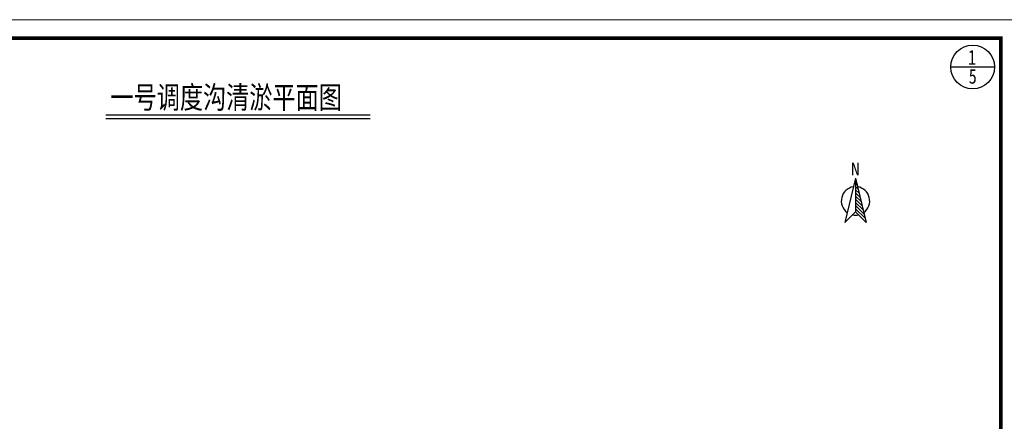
# Model space of a CAD drawing. Header units: millimetres. Extents: x -1851 to 142262423, y -629789 to 22327943.
# Tile 6 of 69: x 10407 to 11204, y 3284 to 3610. Entities that reach past the tile are written whole.
import ezdxf

# ---------------------------------------------------------------- set-up
doc = ezdxf.new("R2010")
doc.units = ezdxf.units.MM
for name, color, linetype in [('DIMTEX', 7, 'Continuous'), ('LINE', 7, 'Continuous'), ('断面', 7, 'Continuous')]:
    doc.layers.add(name, color=color, linetype=linetype)
doc.styles.get("Standard").update_dxf_attribs({"font": 'txt', "bigfont": 'gbcbig.shx'})
doc.styles.add('STYLE2', font='txt', dxfattribs={"width": 0.8})

# ---------------------------------------------------------------- blocks, each defined once
blk = doc.blocks.new('tk')
at = {"lineweight": 0}
blk.add_line((6838.6, 1139.23), (7258.6, 1139.23), dxfattribs=at)
at = {"lineweight": 0, "const_width": 1}
blk.add_lwpolyline([(6863.6, 1134.23), (7253.6, 1134.23), (7253.6, 847.23), (6863.6, 847.23)], close=True, dxfattribs=at)
blk = doc.blocks.new('A$C67844AE1')
at = {"color": 7, "linetype": 'ByBlock', "lineweight": -3}
for p, q in [((-68.5, 12.6), (-102.5, -126.5)), ((-68.5, 12.6), (-68.5, -93.6)), ((-68.5, 12.6), (-34.6, -126.5)), ((-68.5, 6.4), (-66.6, 4.5)), ((-75.2, -13.8), (-75, -13.9)), ((-68.5, -3.6), (-63.4, -8.6)), ((-68.5, -13.6), (-60.2, -21.7)), ((-68.5, -23.6), (-57, -34.8)), ((-68.5, -33.6), (-53.8, -47.9)), ((-68.5, -43.6), (-50.6, -61)), ((-68.5, -53.6), (-47.4, -74.1)), ((-68.5, -63.6), (-44.2, -87.2)), ((-68.5, -73.6), (-41, -100.3)), ((-68.5, -83.6), (-37.8, -113.4)), ((-68.5, -93.6), (-102.5, -126.5)), ((-68.5, -93.6), (-34.6, -126.5))]:
    blk.add_line(p, q, dxfattribs=at)
for start, end in [(98.47, 234.1282), (305.8718, 81.53), (258.3565, 281.6435)]:
    blk.add_arc((-68.5, -58.6), 44.7, start, end, dxfattribs=at)
at = {"color": 7, "linetype": 'ByBlock', "lineweight": -3, "insert": (-82.6, 61.8), "char_height": 40, "width": 53.568, "attachment_point": 1}
blk.add_mtext('{\\fSimSun|b0|i0|c134|p2;N}', dxfattribs=at)

msp = doc.modelspace()

# ---------------------------------------------------------------- linework, layer by layer
at = {"layer": 'DIMTEX', "linetype": 'Continuous'}
msp.add_line((10476.96, 3529.78), (10690.82, 3529.78), dxfattribs=at)
at = {"layer": 'DIMTEX', "color": 1, "linetype": 'Continuous'}
msp.add_line((10477.02, 3532.67), (10690.82, 3532.67), dxfattribs=at)
at = {"layer": '断面'}
msp.add_line((11160.59, 3571.45), (11196.01, 3571.45), dxfattribs=at)
msp.add_circle((11178.3, 3571.45), 17.71, dxfattribs=at)

# ---------------------------------------------------------------- block references
at = {"layer": 'LINE', "color": 2, "xscale": 0.257250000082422, "yscale": 0.257250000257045, "zscale": 0.2572499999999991}
msp.add_blockref('A$C67844AE1', (11101.11, 3478.07, 44.48), dxfattribs=at)
at = {"layer": '断面', "xscale": 3, "yscale": 3, "zscale": 3}
msp.add_blockref('tk', (-10559.73, 192.04), dxfattribs=at)

# ---------------------------------------------------------------- texts
at = {"layer": 'DIMTEX', "linetype": 'Continuous', "style": 'STYLE2', "width": 0.8}
for s, height, p in [('1', 12, (11174.48, 3573.23)), ('5', 12, (11175.08, 3557.91)), ('一号调度沟清淤平面图', 18, (10480.76, 3537.84))]:
    msp.add_text(s, height=height, dxfattribs=at).set_placement(p)

doc.saveas('drawing.dxf')
